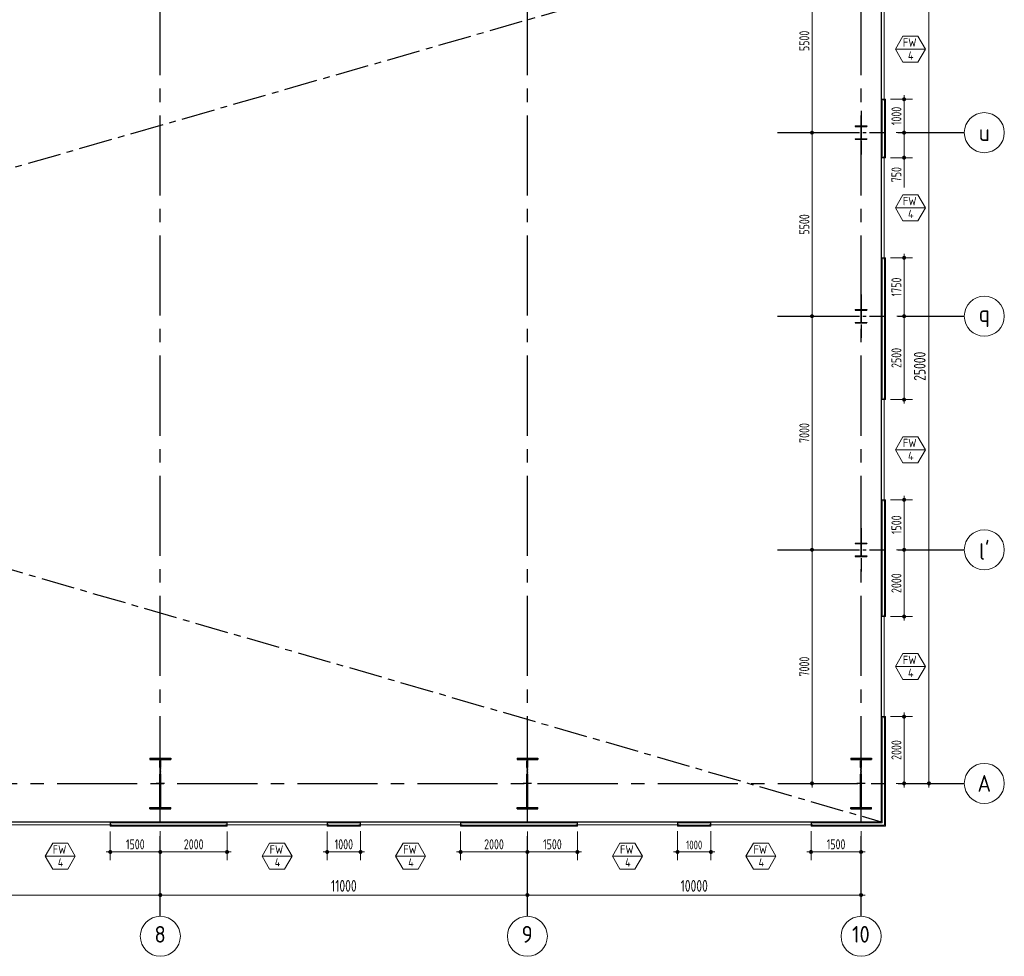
# Model space of a CAD drawing. Extents: x -11758 to 4934791, y -233543 to 1826789.
# Tile 91 of 107: x 530119 to 559626, y 43593 to 71659. Entities that reach past the tile are written whole.
import ezdxf
from ezdxf.enums import TextEntityAlignment as Align

# ---------------------------------------------------------------- set-up
doc = ezdxf.new("R2010")
doc.units = 0
doc.header["$LTSCALE"] = 800
doc.header["$MEASUREMENT"] = 0
doc.linetypes.add('CENTER', pattern=[2, 1.25, -0.25, 0.25, -0.25])
doc.linetypes.add('CENTER2', pattern=[1.125, 0.75, -0.125, 0.125, -0.125])
doc.layers.get('0').update_dxf_attribs({"linetype": 'CONTINUOUS'})
doc.layers.get('DEFPOINTS').update_dxf_attribs({"linetype": 'CONTINUOUS'})
for name, color, linetype, lineweight in [('2CON', 1, 'CONTINUOUS', 13), ('A-WIN TAG', 3, 'CONTINUOUS', 13), ('CLAD-1', 3, 'CONTINUOUS', 15), ('CLAD-2', 40, 'CONTINUOUS', 13), ('CONCRETE', 4, 'CONTINUOUS', 15), ('DIM', 4, 'CONTINUOUS', 15), ('dimension line', 4, 'CONTINUOUS', 18), ('STEEL', 6, 'CONTINUOUS', 15), ('TEXT', 3, 'CONTINUOUS', 15), ('WIN', 31, 'CONTINUOUS', 13)]:
    doc.layers.add(name, color=color, linetype=linetype, lineweight=lineweight)
for name, color, linetype in [('Aux Ped Stel', 7, 'CONTINUOUS'), ('CENTER', 2, 'CENTER'), ('CL', 2, 'CENTER2'), ('COL', 1, 'CENTER'), ('GRID', 8, 'CENTER')]:
    doc.layers.add(name, color=color, linetype=linetype)
doc.styles.add('ROMANS', font='ISO9.shx', dxfattribs={"width": 0.8})
doc.styles.get("Standard").update_dxf_attribs({"font": 'ISO9'})
doc.dimstyles.new('barka', dxfattribs={"dimscale": 100, "dimtxt": 3.5, "dimasz": 1.2, "dimexe": 2.5, "dimexo": 2.5, "dimgap": 1, "dimtad": 1, "dimdsep": 46, "dimtxsty": 'ROMANS', "dimblk": 'DDOT1', "dimcen": 0, "dimclrd": 256, "dimclre": 256, "dimclrt": 2, "dimadec": 0, "dimazin": 2, "dimtp": 0.1, "dimtm": 0.1, "dimtfac": 0.71, "dimtmove": 2, "dimatfit": 3, "dimlwd": -1, "dimlwe": -1, "dimarcsym": 0})
doc.dimstyles.new('barka INTERNAL DIM', dxfattribs={"dimscale": 100, "dimtxt": 3, "dimasz": 1.2, "dimexe": 2.5, "dimexo": 1.5, "dimgap": 0.8, "dimtad": 1, "dimdsep": 46, "dimtxsty": 'ROMANS', "dimblk": 'DDOT1', "dimcen": 0, "dimclrd": 256, "dimclre": 256, "dimclrt": 2, "dimadec": 0, "dimazin": 2, "dimtp": 0.1, "dimtm": 0.1, "dimtfac": 0.71, "dimtmove": 2, "dimatfit": 3, "dimlwd": -1, "dimlwe": -1, "dimarcsym": 0})

# ---------------------------------------------------------------- blocks, each defined once
blk = doc.blocks.new('DDOT1')
blk.add_line((-1, 0), (1, 0))
at = {"const_width": 0.5}
blk.add_lwpolyline([(-0.25, 0, 1), (0.25, 0, 1)], format="xyb", close=True, dxfattribs=at)
blk = doc.blocks.new('*D29')
at = {"layer": 'DEFPOINTS', "color": 0, "transparency": 16777216}
for p in [(524333, 45428), (534333, 45429), (534333, 45429)]:
    blk.add_point(p, dxfattribs=at)
at = {"layer": 'dimension line', "transparency": 16777216}
for p, q in [((524333, 45678), (524333, 45679)), ((534333, 45679), (534333, 45679)), ((524453, 45429), (534213, 45429))]:
    blk.add_line(p, q, dxfattribs=at)
at = {"layer": 'dimension line', "transparency": 16777216, "xscale": 119.9999999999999, "yscale": 119.9999999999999, "zscale": 119.9999999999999, "rotation": 180}
blk.add_blockref('DDOT1', (524333, 45429), dxfattribs=at)
at = {"layer": 'dimension line', "transparency": 16777216, "xscale": 119.9999999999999, "yscale": 119.9999999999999, "zscale": 119.9999999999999}
blk.add_blockref('DDOT1', (534333, 45429), dxfattribs=at)
at = {"layer": 'dimension line', "color": 2, "transparency": 16777216, "insert": (529333, 45704), "char_height": 350, "attachment_point": 5, "style": 'ROMANS'}
blk.add_mtext('10000', dxfattribs=at)
blk = doc.blocks.new('*D39')
at = {"layer": 'DEFPOINTS', "color": 0, "transparency": 16777216}
for p in [(545333, 45586), (545333, 45429), (555333, 45403)]:
    blk.add_point(p, dxfattribs=at)
at = {"layer": 'dimension line', "transparency": 16777216}
for p, q in [((555333, 45653), (555333, 45679)), ((545333, 45336), (545333, 45179)), ((555213, 45429), (545453, 45429))]:
    blk.add_line(p, q, dxfattribs=at)
at = {"layer": 'dimension line', "transparency": 16777216, "xscale": 119.9999999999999, "yscale": 119.9999999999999, "zscale": 119.9999999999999, "rotation": 180}
blk.add_blockref('DDOT1', (545333, 45429), dxfattribs=at)
at = {"layer": 'dimension line', "transparency": 16777216, "xscale": 119.9999999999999, "yscale": 119.9999999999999, "zscale": 119.9999999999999}
blk.add_blockref('DDOT1', (555333, 45429), dxfattribs=at)
at = {"layer": 'dimension line', "color": 2, "transparency": 16777216, "insert": (550333, 45704), "char_height": 350, "attachment_point": 5, "style": 'ROMANS'}
blk.add_mtext('10000', dxfattribs=at)
blk = doc.blocks.new('*D40')
at = {"layer": 'DEFPOINTS', "color": 0, "transparency": 16777216}
for p in [(534333, 45597), (534333, 45429), (545333, 45421)]:
    blk.add_point(p, dxfattribs=at)
at = {"layer": 'dimension line', "transparency": 16777216}
for p, q in [((545333, 45671), (545333, 45679)), ((534333, 45347), (534333, 45179)), ((545213, 45429), (534453, 45429))]:
    blk.add_line(p, q, dxfattribs=at)
at = {"layer": 'dimension line', "transparency": 16777216, "xscale": 119.9999999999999, "yscale": 119.9999999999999, "zscale": 119.9999999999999, "rotation": 180}
blk.add_blockref('DDOT1', (534333, 45429), dxfattribs=at)
at = {"layer": 'dimension line', "transparency": 16777216, "xscale": 119.9999999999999, "yscale": 119.9999999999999, "zscale": 119.9999999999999}
blk.add_blockref('DDOT1', (545333, 45429), dxfattribs=at)
at = {"layer": 'dimension line', "color": 2, "transparency": 16777216, "insert": (539833, 45704), "char_height": 350, "attachment_point": 5, "style": 'ROMANS'}
blk.add_mtext('11000', dxfattribs=at)
blk = doc.blocks.new('clad supp')
at = {"layer": 'STEEL'}
for p, q in [((50, 100), (0, 100)), ((0, 100), (0, 0)), ((0, 0), (50, 0))]:
    blk.add_line(p, q, dxfattribs=at)
blk.add_lwpolyline([(50, 0), (50, 9, 0.397434), (48, 11), (12, 15, -0.397434), (10, 17), (10, 83, -0.397434), (12, 85), (48, 89, 0.397434), (50, 91), (50, 100)], format="xyb", dxfattribs=at)
blk = doc.blocks.new('A$C41E52089')
at = {"layer": 'COL'}
h = blk.add_hatch(dxfattribs=at)
h.set_pattern_fill('ANSI31', color=256, scale=100, style=0)
h.paths.add_polyline_path([(310, -720), (0, -720), (0, -760), (310, -760)])
h.paths.add_polyline_path([(0, -720), (-310, -720), (-310, -760), (0, -760)])
h.paths.add_polyline_path([(0, 0), (-13, 0), (-13, -720), (0, -720)])
h.paths.add_polyline_path([(0, 720), (-13, 720), (-13, 0), (0, 0)])
h.paths.add_polyline_path([(12, 0), (0, 0), (0, -720), (12, -720)])
h.paths.add_polyline_path([(12, 720), (0, 720), (0, 0), (12, 0)])
h.paths.add_polyline_path([(310, 760), (0, 760), (0, 720), (12, 720), (310, 720)])
h.paths.add_polyline_path([(0, 760), (-310, 760), (-310, 720), (0, 720)])
for p, q in [((-310, 760), (310, 760)), ((-310, 760), (-310, 720)), ((-310, 720), (310, 720)), ((-13, -720), (-13, 720)), ((12, -720), (12, 720)), ((310, 760), (310, 720)), ((-310, -720), (310, -720)), ((-310, -760), (-310, -720)), ((-310, -760), (310, -760)), ((310, -760), (310, -720))]:
    blk.add_line(p, q, dxfattribs=at)
at = {"layer": 'COL', "color": 2}
for p, q in [((0, -800), (0, 800)), ((123, 0), (-123, 0))]:
    blk.add_line(p, q, dxfattribs=at)
blk = doc.blocks.new('*D161')
at = {"layer": 'DEFPOINTS', "color": 0, "transparency": 16777216}
for p in [(532833, 47480), (534333, 47496), (534333, 46719)]:
    blk.add_point(p, dxfattribs=at)
at = {"layer": 'DIM', "transparency": 16777216}
for p, q in [((532833, 47330), (532833, 46469)), ((534333, 47346), (534333, 46469)), ((532953, 46719), (534213, 46719))]:
    blk.add_line(p, q, dxfattribs=at)
at = {"layer": 'DIM', "transparency": 16777216, "xscale": 119.9999999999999, "yscale": 119.9999999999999, "zscale": 119.9999999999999, "rotation": 180}
blk.add_blockref('DDOT1', (532833, 46719), dxfattribs=at)
at = {"layer": 'DIM', "transparency": 16777216, "xscale": 119.9999999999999, "yscale": 119.9999999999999, "zscale": 119.9999999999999}
blk.add_blockref('DDOT1', (534333, 46719), dxfattribs=at)
at = {"layer": 'DIM', "color": 2, "transparency": 16777216, "insert": (533583, 46949), "char_height": 300, "attachment_point": 5, "style": 'ROMANS'}
blk.add_mtext('1500', dxfattribs=at)
blk = doc.blocks.new('*D162')
at = {"layer": 'DEFPOINTS', "color": 0, "transparency": 16777216}
for p in [(534333, 47480), (536333, 47480), (536333, 46719)]:
    blk.add_point(p, dxfattribs=at)
at = {"layer": 'DIM', "transparency": 16777216}
for p, q in [((534333, 47330), (534333, 46469)), ((536333, 47330), (536333, 46469)), ((534453, 46719), (536213, 46719))]:
    blk.add_line(p, q, dxfattribs=at)
at = {"layer": 'DIM', "transparency": 16777216, "xscale": 119.9999999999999, "yscale": 119.9999999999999, "zscale": 119.9999999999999, "rotation": 180}
blk.add_blockref('DDOT1', (534333, 46719), dxfattribs=at)
at = {"layer": 'DIM', "transparency": 16777216, "xscale": 119.9999999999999, "yscale": 119.9999999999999, "zscale": 119.9999999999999}
blk.add_blockref('DDOT1', (536333, 46719), dxfattribs=at)
at = {"layer": 'DIM', "color": 2, "transparency": 16777216, "insert": (535333, 46949), "char_height": 300, "attachment_point": 5, "style": 'ROMANS'}
blk.add_mtext('2000', dxfattribs=at)
blk = doc.blocks.new('*D163')
at = {"layer": 'DEFPOINTS', "color": 0, "transparency": 16777216}
for p in [(543333, 47480), (545333, 47480), (545333, 46719)]:
    blk.add_point(p, dxfattribs=at)
at = {"layer": 'DIM', "transparency": 16777216}
for p, q in [((543333, 47330), (543333, 46469)), ((545333, 47330), (545333, 46469)), ((543453, 46719), (545213, 46719))]:
    blk.add_line(p, q, dxfattribs=at)
at = {"layer": 'DIM', "transparency": 16777216, "xscale": 119.9999999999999, "yscale": 119.9999999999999, "zscale": 119.9999999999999, "rotation": 180}
blk.add_blockref('DDOT1', (543333, 46719), dxfattribs=at)
at = {"layer": 'DIM', "transparency": 16777216, "xscale": 119.9999999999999, "yscale": 119.9999999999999, "zscale": 119.9999999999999}
blk.add_blockref('DDOT1', (545333, 46719), dxfattribs=at)
at = {"layer": 'DIM', "color": 2, "transparency": 16777216, "insert": (544333, 46949), "char_height": 300, "attachment_point": 5, "style": 'ROMANS'}
blk.add_mtext('2000', dxfattribs=at)
blk = doc.blocks.new('*D164')
at = {"layer": 'DEFPOINTS', "color": 0, "transparency": 16777216}
for p in [(545333, 47480), (546833, 47480), (546833, 46719)]:
    blk.add_point(p, dxfattribs=at)
at = {"layer": 'DIM', "transparency": 16777216}
for p, q in [((545333, 47330), (545333, 46469)), ((546833, 47330), (546833, 46469)), ((545453, 46719), (546713, 46719))]:
    blk.add_line(p, q, dxfattribs=at)
at = {"layer": 'DIM', "transparency": 16777216, "xscale": 119.9999999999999, "yscale": 119.9999999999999, "zscale": 119.9999999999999, "rotation": 180}
blk.add_blockref('DDOT1', (545333, 46719), dxfattribs=at)
at = {"layer": 'DIM', "transparency": 16777216, "xscale": 119.9999999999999, "yscale": 119.9999999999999, "zscale": 119.9999999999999}
blk.add_blockref('DDOT1', (546833, 46719), dxfattribs=at)
at = {"layer": 'DIM', "color": 2, "transparency": 16777216, "insert": (546083, 46949), "char_height": 300, "attachment_point": 5, "style": 'ROMANS'}
blk.add_mtext('1500', dxfattribs=at)
blk = doc.blocks.new('*D165')
at = {"layer": 'DEFPOINTS', "color": 0, "transparency": 16777216}
for p in [(549833, 47496), (550833, 47496), (550833, 46719)]:
    blk.add_point(p, dxfattribs=at)
at = {"layer": 'DIM', "transparency": 16777216}
for p, q in [((549833, 47346), (549833, 46469)), ((550833, 47346), (550833, 46469)), ((549953, 46719), (550713, 46719))]:
    blk.add_line(p, q, dxfattribs=at)
at = {"layer": 'DIM', "transparency": 16777216, "xscale": 119.9999999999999, "yscale": 119.9999999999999, "zscale": 119.9999999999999, "rotation": 180}
blk.add_blockref('DDOT1', (549833, 46719), dxfattribs=at)
at = {"layer": 'DIM', "transparency": 16777216, "xscale": 119.9999999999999, "yscale": 119.9999999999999, "zscale": 119.9999999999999}
blk.add_blockref('DDOT1', (550833, 46719), dxfattribs=at)
at = {"layer": 'DIM', "color": 2, "transparency": 16777216, "insert": (550333, 46930), "char_height": 300, "attachment_point": 5, "style": 'ROMANS'}
blk.add_mtext('{\\H0.875x;1000}', dxfattribs=at)
blk = doc.blocks.new('*D166')
at = {"layer": 'DEFPOINTS', "color": 0, "transparency": 16777216}
for p in [(553833, 47496), (555333, 47496), (555333, 46719)]:
    blk.add_point(p, dxfattribs=at)
at = {"layer": 'DIM', "transparency": 16777216}
for p, q in [((553833, 47346), (553833, 46469)), ((555333, 47346), (555333, 46469)), ((553953, 46719), (555213, 46719))]:
    blk.add_line(p, q, dxfattribs=at)
at = {"layer": 'DIM', "transparency": 16777216, "xscale": 119.9999999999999, "yscale": 119.9999999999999, "zscale": 119.9999999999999, "rotation": 180}
blk.add_blockref('DDOT1', (553833, 46719), dxfattribs=at)
at = {"layer": 'DIM', "transparency": 16777216, "xscale": 119.9999999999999, "yscale": 119.9999999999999, "zscale": 119.9999999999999}
blk.add_blockref('DDOT1', (555333, 46719), dxfattribs=at)
at = {"layer": 'DIM', "color": 2, "transparency": 16777216, "insert": (554583, 46949), "char_height": 300, "attachment_point": 5, "style": 'ROMANS'}
blk.add_mtext('1500', dxfattribs=at)
blk = doc.blocks.new('*D142')
at = {"layer": 'DEFPOINTS', "color": 0, "transparency": 16777216}
for p in [(539333, 47480), (540333, 47496), (540333, 46719)]:
    blk.add_point(p, dxfattribs=at)
at = {"layer": 'DIM', "transparency": 16777216}
for p, q in [((539333, 47330), (539333, 46469)), ((540333, 47346), (540333, 46469)), ((539453, 46719), (540213, 46719))]:
    blk.add_line(p, q, dxfattribs=at)
at = {"layer": 'DIM', "transparency": 16777216, "xscale": 119.9999999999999, "yscale": 119.9999999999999, "zscale": 119.9999999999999, "rotation": 180}
blk.add_blockref('DDOT1', (539333, 46719), dxfattribs=at)
at = {"layer": 'DIM', "transparency": 16777216, "xscale": 119.9999999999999, "yscale": 119.9999999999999, "zscale": 119.9999999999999}
blk.add_blockref('DDOT1', (540333, 46719), dxfattribs=at)
at = {"layer": 'DIM', "color": 2, "transparency": 16777216, "insert": (539833, 46949), "char_height": 300, "attachment_point": 5, "style": 'ROMANS'}
blk.add_mtext('1000', dxfattribs=at)
blk = doc.blocks.new('*D170')
at = {"layer": 'DEFPOINTS', "color": 0, "transparency": 16777216}
for p in [(556061, 69274), (556231, 68274), (556623, 68274)]:
    blk.add_point(p, dxfattribs=at)
at = {"layer": 'DIM', "transparency": 16777216}
for p, q in [((556211, 69274), (556873, 69274)), ((556623, 69154), (556623, 68394)), ((556381, 68274), (556873, 68274))]:
    blk.add_line(p, q, dxfattribs=at)
at = {"layer": 'DIM', "transparency": 16777216, "xscale": 119.9999999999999, "yscale": 119.9999999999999, "zscale": 119.9999999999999}
for p, rotation in [((556623, 69274), 90), ((556623, 68274), 270)]:
    blk.add_blockref('DDOT1', p, dxfattribs=dict(at, rotation=rotation))
at = {"layer": 'DIM', "color": 2, "transparency": 16777216, "insert": (556393, 68774), "char_height": 300, "attachment_point": 5, "rotation": 90, "style": 'ROMANS'}
blk.add_mtext('1000', dxfattribs=at)
blk = doc.blocks.new('*D171')
at = {"layer": 'DEFPOINTS', "color": 0, "transparency": 16777216}
for p in [(556231, 68274), (556061, 67524), (556623, 67524)]:
    blk.add_point(p, dxfattribs=at)
at = {"layer": 'DIM', "transparency": 16777216}
for p, q in [((556381, 68274), (556873, 68274)), ((556623, 68154), (556623, 67644)), ((556211, 67524), (556873, 67524)), ((556623, 67524), (556623, 66627))]:
    blk.add_line(p, q, dxfattribs=at)
at = {"layer": 'DIM', "transparency": 16777216, "xscale": 119.9999999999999, "yscale": 119.9999999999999, "zscale": 119.9999999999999}
for p, rotation in [((556623, 68274), 90), ((556623, 67524), 270)]:
    blk.add_blockref('DDOT1', p, dxfattribs=dict(at, rotation=rotation))
at = {"layer": 'DIM', "color": 2, "transparency": 16777216, "insert": (556393, 67016), "char_height": 300, "attachment_point": 5, "rotation": 90, "style": 'ROMANS'}
blk.add_mtext('750', dxfattribs=at)
blk = doc.blocks.new('*D172')
at = {"layer": 'DEFPOINTS', "color": 0, "transparency": 16777216}
for p in [(556061, 64524), (556252, 62774), (556623, 62774)]:
    blk.add_point(p, dxfattribs=at)
at = {"layer": 'DIM', "transparency": 16777216}
for p, q in [((556211, 64524), (556873, 64524)), ((556623, 64404), (556623, 62894)), ((556402, 62774), (556873, 62774))]:
    blk.add_line(p, q, dxfattribs=at)
at = {"layer": 'DIM', "transparency": 16777216, "xscale": 119.9999999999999, "yscale": 119.9999999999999, "zscale": 119.9999999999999}
for p, rotation in [((556623, 64524), 90), ((556623, 62774), 270)]:
    blk.add_blockref('DDOT1', p, dxfattribs=dict(at, rotation=rotation))
at = {"layer": 'DIM', "color": 2, "transparency": 16777216, "insert": (556393, 63649), "char_height": 300, "attachment_point": 5, "rotation": 90, "style": 'ROMANS'}
blk.add_mtext('1750', dxfattribs=at)
blk = doc.blocks.new('*D173')
at = {"layer": 'DEFPOINTS', "color": 0, "transparency": 16777216}
for p in [(556252, 62774), (556061, 60274), (556623, 60274)]:
    blk.add_point(p, dxfattribs=at)
at = {"layer": 'DIM', "transparency": 16777216}
for p, q in [((556402, 62774), (556873, 62774)), ((556623, 62654), (556623, 60394)), ((556211, 60274), (556873, 60274))]:
    blk.add_line(p, q, dxfattribs=at)
at = {"layer": 'DIM', "transparency": 16777216, "xscale": 119.9999999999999, "yscale": 119.9999999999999, "zscale": 119.9999999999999}
for p, rotation in [((556623, 62774), 90), ((556623, 60274), 270)]:
    blk.add_blockref('DDOT1', p, dxfattribs=dict(at, rotation=rotation))
at = {"layer": 'DIM', "color": 2, "transparency": 16777216, "insert": (556393, 61524), "char_height": 300, "attachment_point": 5, "rotation": 90, "style": 'ROMANS'}
blk.add_mtext('2500', dxfattribs=at)
blk = doc.blocks.new('*D174')
at = {"layer": 'DEFPOINTS', "color": 0, "transparency": 16777216}
for p in [(556061, 57274), (556249, 55774), (556623, 55774)]:
    blk.add_point(p, dxfattribs=at)
at = {"layer": 'DIM', "transparency": 16777216}
for p, q in [((556211, 57274), (556873, 57274)), ((556623, 57154), (556623, 55894)), ((556399, 55774), (556873, 55774))]:
    blk.add_line(p, q, dxfattribs=at)
at = {"layer": 'DIM', "transparency": 16777216, "xscale": 119.9999999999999, "yscale": 119.9999999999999, "zscale": 119.9999999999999}
for p, rotation in [((556623, 57274), 90), ((556623, 55774), 270)]:
    blk.add_blockref('DDOT1', p, dxfattribs=dict(at, rotation=rotation))
at = {"layer": 'DIM', "color": 2, "transparency": 16777216, "insert": (556393, 56524), "char_height": 300, "attachment_point": 5, "rotation": 90, "style": 'ROMANS'}
blk.add_mtext('1500', dxfattribs=at)
blk = doc.blocks.new('*D175')
at = {"layer": 'DEFPOINTS', "color": 0, "transparency": 16777216}
for p in [(556249, 55774), (556061, 53774), (556623, 53774)]:
    blk.add_point(p, dxfattribs=at)
at = {"layer": 'DIM', "transparency": 16777216}
for p, q in [((556399, 55774), (556873, 55774)), ((556623, 55654), (556623, 53894)), ((556211, 53774), (556873, 53774))]:
    blk.add_line(p, q, dxfattribs=at)
at = {"layer": 'DIM', "transparency": 16777216, "xscale": 119.9999999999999, "yscale": 119.9999999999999, "zscale": 119.9999999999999}
for p, rotation in [((556623, 55774), 90), ((556623, 53774), 270)]:
    blk.add_blockref('DDOT1', p, dxfattribs=dict(at, rotation=rotation))
at = {"layer": 'DIM', "color": 2, "transparency": 16777216, "insert": (556393, 54774), "char_height": 300, "attachment_point": 5, "rotation": 90, "style": 'ROMANS'}
blk.add_mtext('2000', dxfattribs=at)
blk = doc.blocks.new('*D176')
at = {"layer": 'DEFPOINTS', "color": 0, "transparency": 16777216}
for p in [(556061, 50774), (556236, 48774), (556623, 48774)]:
    blk.add_point(p, dxfattribs=at)
at = {"layer": 'DIM', "transparency": 16777216}
for p, q in [((556211, 50774), (556873, 50774)), ((556623, 50654), (556623, 48894)), ((556386, 48774), (556873, 48774))]:
    blk.add_line(p, q, dxfattribs=at)
at = {"layer": 'DIM', "transparency": 16777216, "xscale": 119.9999999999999, "yscale": 119.9999999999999, "zscale": 119.9999999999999}
for p, rotation in [((556623, 50774), 90), ((556623, 48774), 270)]:
    blk.add_blockref('DDOT1', p, dxfattribs=dict(at, rotation=rotation))
at = {"layer": 'DIM', "color": 2, "transparency": 16777216, "insert": (556393, 49774), "char_height": 300, "attachment_point": 5, "rotation": 90, "style": 'ROMANS'}
blk.add_mtext('2000', dxfattribs=at)
blk = doc.blocks.new('*D177')
at = {"layer": 'DEFPOINTS', "color": 0, "transparency": 16777216}
for p in [(557257, 73774), (557257, 48774), (557367, 48774)]:
    blk.add_point(p, dxfattribs=at)
at = {"layer": 'dimension line', "transparency": 16777216}
for p, q in [((557507, 73774), (557617, 73774)), ((557367, 73654), (557367, 48894)), ((557507, 48774), (557617, 48774))]:
    blk.add_line(p, q, dxfattribs=at)
at = {"layer": 'dimension line', "transparency": 16777216, "xscale": 119.9999999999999, "yscale": 119.9999999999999, "zscale": 119.9999999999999}
for p, rotation in [((557367, 73774), 90), ((557367, 48774), 270)]:
    blk.add_blockref('DDOT1', p, dxfattribs=dict(at, rotation=rotation))
at = {"layer": 'dimension line', "color": 2, "transparency": 16777216, "insert": (557092, 61274), "char_height": 350, "attachment_point": 5, "rotation": 90, "style": 'ROMANS'}
blk.add_mtext('25000', dxfattribs=at)
blk = doc.blocks.new('*D190')
at = {"layer": 'DEFPOINTS', "color": 0, "transparency": 16777216}
for p in [(554434, 73774), (553863, 68274), (554434, 68274)]:
    blk.add_point(p, dxfattribs=at)
at = {"layer": 'DIM', "transparency": 16777216}
for p, q in [((554284, 73774), (553613, 73774)), ((553863, 73654), (553863, 68394)), ((554284, 68274), (553613, 68274))]:
    blk.add_line(p, q, dxfattribs=at)
at = {"layer": 'DIM', "transparency": 16777216, "xscale": 119.9999999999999, "yscale": 119.9999999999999, "zscale": 119.9999999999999}
for p, rotation in [((553863, 73774), 90), ((553863, 68274), 270)]:
    blk.add_blockref('DDOT1', p, dxfattribs=dict(at, rotation=rotation))
at = {"layer": 'DIM', "color": 2, "transparency": 16777216, "insert": (553633, 71024), "char_height": 300, "attachment_point": 5, "rotation": 90, "style": 'ROMANS'}
blk.add_mtext('5500', dxfattribs=at)
blk = doc.blocks.new('*D191')
at = {"layer": 'DEFPOINTS', "color": 0, "transparency": 16777216}
for p in [(554434, 68274), (553863, 62774), (554554, 62774)]:
    blk.add_point(p, dxfattribs=at)
at = {"layer": 'DIM', "transparency": 16777216}
for p, q in [((554284, 68274), (553613, 68274)), ((553863, 68154), (553863, 62894)), ((554404, 62774), (553613, 62774))]:
    blk.add_line(p, q, dxfattribs=at)
at = {"layer": 'DIM', "transparency": 16777216, "xscale": 119.9999999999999, "yscale": 119.9999999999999, "zscale": 119.9999999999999}
for p, rotation in [((553863, 68274), 90), ((553863, 62774), 270)]:
    blk.add_blockref('DDOT1', p, dxfattribs=dict(at, rotation=rotation))
at = {"layer": 'DIM', "color": 2, "transparency": 16777216, "insert": (553633, 65524), "char_height": 300, "attachment_point": 5, "rotation": 90, "style": 'ROMANS'}
blk.add_mtext('5500', dxfattribs=at)
blk = doc.blocks.new('*D192')
at = {"layer": 'DEFPOINTS', "color": 0, "transparency": 16777216}
for p in [(554554, 62774), (553863, 55774), (554554, 55774)]:
    blk.add_point(p, dxfattribs=at)
at = {"layer": 'DIM', "transparency": 16777216}
for p, q in [((554404, 62774), (553613, 62774)), ((553863, 62654), (553863, 55894)), ((554404, 55774), (553613, 55774))]:
    blk.add_line(p, q, dxfattribs=at)
at = {"layer": 'DIM', "transparency": 16777216, "xscale": 119.9999999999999, "yscale": 119.9999999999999, "zscale": 119.9999999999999}
for p, rotation in [((553863, 62774), 90), ((553863, 55774), 270)]:
    blk.add_blockref('DDOT1', p, dxfattribs=dict(at, rotation=rotation))
at = {"layer": 'DIM', "color": 2, "transparency": 16777216, "insert": (553633, 59274), "char_height": 300, "attachment_point": 5, "rotation": 90, "style": 'ROMANS'}
blk.add_mtext('7000', dxfattribs=at)
blk = doc.blocks.new('*D193')
at = {"layer": 'DEFPOINTS', "color": 0, "transparency": 16777216}
for p in [(554554, 55774), (553863, 48774), (554554, 48774)]:
    blk.add_point(p, dxfattribs=at)
at = {"layer": 'DIM', "transparency": 16777216}
for p, q in [((554404, 55774), (553613, 55774)), ((553863, 55654), (553863, 48894)), ((554404, 48774), (553613, 48774))]:
    blk.add_line(p, q, dxfattribs=at)
at = {"layer": 'DIM', "transparency": 16777216, "xscale": 119.9999999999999, "yscale": 119.9999999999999, "zscale": 119.9999999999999}
for p, rotation in [((553863, 55774), 90), ((553863, 48774), 270)]:
    blk.add_blockref('DDOT1', p, dxfattribs=dict(at, rotation=rotation))
at = {"layer": 'DIM', "color": 2, "transparency": 16777216, "insert": (553633, 52274), "char_height": 300, "attachment_point": 5, "rotation": 90, "style": 'ROMANS'}
blk.add_mtext('7000', dxfattribs=at)
blk = doc.blocks.new("AUX COL'")
at = {"layer": 'Aux Ped Stel'}
for p, q in [((-175, 200), (-175, 184)), ((-175, 200), (175, 200)), ((-175, 184), (175, 184)), ((-8, 184), (-8, -184)), ((8, 184), (8, -184)), ((175, 200), (175, 184)), ((-175, -184), (-175, -200)), ((-175, -184), (175, -184)), ((-175, -200), (175, -200)), ((175, -184), (175, -200))]:
    blk.add_line(p, q, dxfattribs=at)
at = {"layer": 'CL'}
for p, q in [((0, 650), (0, -650)), ((-650, 0), (650, 0))]:
    blk.add_line(p, q, dxfattribs=at)

msp = doc.modelspace()

# ---------------------------------------------------------------- linework, layer by layer
at = {"layer": '2CON'}
for p, q in [((557261.1, 70774.4), (556361.1, 70774.4)), ((557261.1, 66024.4), (556361.1, 66024.4)), ((557261.1, 58774.4), (556361.1, 58774.4)), ((557261.1, 52274.4), (556361.1, 52274.4)), ((531783.4, 46594.2), (530883.4, 46594.2)), ((538283.4, 46594.2), (537383.4, 46594.2)), ((542283.4, 46594.2), (541383.4, 46594.2)), ((548783.4, 46594.2), (547883.4, 46594.2)), ((552783.4, 46594.2), (551883.4, 46594.2))]:
    msp.add_line(p, q, dxfattribs=at)
at = {"layer": 'A-WIN TAG'}
for points in [[(556586.1, 71164.1), (556361.1, 70774.4), (556586.1, 70384.6), (557036.1, 70384.6), (557261.1, 70774.4), (557036.1, 71164.1)], [(556586.1, 66414.1), (556361.1, 66024.4), (556586.1, 65634.6), (557036.1, 65634.6), (557261.1, 66024.4), (557036.1, 66414.1)], [(556586.1, 59164.1), (556361.1, 58774.4), (556586.1, 58384.6), (557036.1, 58384.6), (557261.1, 58774.4), (557036.1, 59164.1)], [(556586.1, 52664.1), (556361.1, 52274.4), (556586.1, 51884.6), (557036.1, 51884.6), (557261.1, 52274.4), (557036.1, 52664.1)], [(531108.4, 46983.9), (530883.4, 46594.2), (531108.4, 46204.5), (531558.4, 46204.5), (531783.4, 46594.2), (531558.4, 46983.9)], [(537608.4, 46983.9), (537383.4, 46594.2), (537608.4, 46204.5), (538058.4, 46204.5), (538283.4, 46594.2), (538058.4, 46983.9)], [(541608.4, 46983.9), (541383.4, 46594.2), (541608.4, 46204.5), (542058.4, 46204.5), (542283.4, 46594.2), (542058.4, 46983.9)], [(548108.4, 46983.9), (547883.4, 46594.2), (548108.4, 46204.5), (548558.4, 46204.5), (548783.4, 46594.2), (548558.4, 46983.9)], [(552108.4, 46983.9), (551883.4, 46594.2), (552108.4, 46204.5), (552558.4, 46204.5), (552783.4, 46594.2), (552558.4, 46983.9)]]:
    msp.add_lwpolyline(points, close=True, dxfattribs=at)
at = {"layer": 'CENTER'}
for p, q in [((555933.3, 74694), (510772.3, 61716.3)), ((510799.8, 60704.4), (555933.2, 47624.3))]:
    msp.add_line(p, q, dxfattribs=at)
at = {"layer": 'CLAD-1'}
for p, q in [((556033.2, 69274.4), (556061.2, 69274.4)), ((556033.2, 69274.4), (556033.2, 67524.4)), ((556061.2, 69274.4), (556061.2, 67524.4)), ((556061.2, 67524.4), (556033.2, 67524.4)), ((556033.2, 64524.4), (556061.2, 64524.4)), ((556033.2, 64524.4), (556033.2, 60274.4)), ((556061.2, 64524.4), (556061.2, 60274.4)), ((556033.2, 60274.4), (556061.2, 60274.4)), ((556033.2, 57274.4), (556061.2, 57274.4)), ((556033.2, 57274.4), (556033.2, 53774.4)), ((556061.2, 57274.4), (556061.2, 53774.4)), ((556033.2, 53774.4), (556061.2, 53774.4)), ((556033.2, 50774.4), (556061.2, 50774.4)), ((532833.3, 47524.3), (532833.3, 47496.3)), ((536333.3, 47524.3), (536333.3, 47496.3)), ((539333.3, 47524.3), (539333.3, 47496.3)), ((540333.3, 47524.3), (540333.3, 47496.3)), ((543333.3, 47524.3), (543333.3, 47496.3)), ((546833.3, 47524.3), (546833.3, 47496.3)), ((549833.3, 47524.3), (549833.3, 47496.3)), ((550833.3, 47524.3), (550833.3, 47496.3)), ((553833.3, 47524.3), (553833.3, 47496.3))]:
    msp.add_line(p, q, dxfattribs=at)
at = {"layer": 'CLAD-1', "flags": 128}
for points in [[(556061.2, 50774.4), (556061.2, 47496.3), (553833.3, 47496.3)], [(556033.2, 50774.4), (556033.2, 47524.3), (553833.3, 47524.3)], [(536333.3, 47524.3), (532833.3, 47524.3)], [(540333.3, 47524.3), (539333.3, 47524.3)], [(546833.3, 47524.3), (543333.3, 47524.3)], [(550833.3, 47524.3), (549833.3, 47524.3)], [(536333.3, 47496.3), (532833.3, 47496.3)], [(540333.3, 47496.3), (539333.3, 47496.3)], [(546833.3, 47496.3), (543333.3, 47496.3)], [(550833.3, 47496.3), (549833.3, 47496.3)]]:
    msp.add_lwpolyline(points, dxfattribs=at)
at = {"layer": 'CLAD-2'}
for p, q in [((555961.2, 69274.4), (555961.2, 67524.4)), ((555961.2, 64524.4), (555961.2, 60274.4)), ((555961.2, 57274.4), (555961.2, 53774.4))]:
    msp.add_line(p, q, dxfattribs=at)
at = {"layer": 'CLAD-2', "flags": 128}
for points in [[(555961.2, 50774.4), (555961.2, 47596.3), (553833.3, 47596.3)], [(536333.3, 47596.3), (532833.3, 47596.3)], [(540333.3, 47624.3), (539333.3, 47624.3)], [(540333.3, 47596.3), (539333.3, 47596.3)], [(540333.3, 47596.3), (539333.3, 47596.3)], [(546833.3, 47596.3), (543333.3, 47596.3)], [(550833.3, 47624.3), (549833.3, 47624.3)], [(550833.3, 47596.3), (549833.3, 47596.3)], [(550833.3, 47596.3), (549833.3, 47596.3)]]:
    msp.add_lwpolyline(points, dxfattribs=at)
at = {"layer": 'CONCRETE', "flags": 128}
msp.add_lwpolyline([(555933.2, 74694), (555933.2, 47624.3), (461733.2, 47624.3), (461733.2, 74924.3), (462218.2, 74924.3)], dxfattribs=at)
at = {"layer": 'GRID', "linetype": 'CENTER2', "ltscale": 4}
for p, q in [((534333.3, 44792.7), (534333.3, 109520.4)), ((555333.3, 44792.6), (555333.3, 109520.4)), ((545333.3, 44792.6), (545333.3, 108874.4)), ((552833.3, 68274.3), (558426.1, 68274.3)), ((552833.3, 62774.3), (558426.1, 62774.3)), ((552833.3, 55774.3), (558426.1, 55774.3)), ((459240.6, 48774.3), (558426.1, 48774.4))]:
    msp.add_line(p, q, dxfattribs=at)
at = {"layer": 'STEEL'}
for p, q in [((555933.2, 69274.4), (555933.2, 69224.4)), ((556033.2, 69274.4), (555933.2, 69274.4)), ((556033.2, 69224.4), (556033.2, 69274.4)), ((555933.2, 67524.4), (555933.2, 67574.3)), ((556033.2, 67574.3), (556033.2, 67524.4)), ((556033.2, 67524.4), (555933.2, 67524.4)), ((555933.2, 64524.4), (555933.2, 64474.4)), ((556033.2, 64524.4), (555933.2, 64524.4)), ((556033.2, 64474.4), (556033.2, 64524.4)), ((555933.2, 60274.4), (555933.2, 60324.3)), ((556033.2, 60274.4), (555933.2, 60274.4)), ((556033.2, 60324.3), (556033.2, 60274.4)), ((555933.2, 57274.4), (555933.2, 57224.4)), ((556033.2, 57274.4), (555933.2, 57274.4)), ((556033.2, 57224.4), (556033.2, 57274.4)), ((555933.2, 53774.4), (555933.2, 53824.3)), ((556033.2, 53774.4), (555933.2, 53774.4)), ((556033.2, 53824.3), (556033.2, 53774.4)), ((555933.2, 50774.4), (555933.2, 50724.4)), ((556033.2, 50774.4), (555933.2, 50774.4)), ((556033.2, 50724.4), (556033.2, 50774.4))]:
    msp.add_line(p, q, dxfattribs=at)
for points in [[(555933.2, 69224.4), (555942.1, 69224.4, 0.3974336), (555944.6, 69226.8), (555948.1, 69262, -0.3974336), (555950.6, 69264.4), (556015.8, 69264.4, -0.3974336), (556018.3, 69262), (556021.8, 69226.8, 0.3974336), (556024.3, 69224.4), (556033.2, 69224.4)], [(555933.2, 67574.3), (555942.1, 67574.3, -0.3974336), (555944.6, 67571.9), (555948.1, 67536.7, 0.3974336), (555950.6, 67534.4), (556015.8, 67534.4, 0.3974336), (556018.3, 67536.7), (556021.8, 67571.9, -0.3974336), (556024.3, 67574.3), (556033.2, 67574.3)], [(555933.2, 64474.4), (555942.1, 64474.4, 0.3974336), (555944.6, 64476.8), (555948.1, 64512, -0.3974336), (555950.6, 64514.4), (556015.8, 64514.4, -0.3974336), (556018.3, 64512), (556021.8, 64476.8, 0.3974336), (556024.3, 64474.4), (556033.2, 64474.4)], [(555933.2, 60324.3), (555942.1, 60324.3, -0.3974336), (555944.6, 60321.9), (555948.1, 60286.7, 0.3974336), (555950.6, 60284.4), (556015.8, 60284.4, 0.3974336), (556018.3, 60286.7), (556021.8, 60321.9, -0.3974336), (556024.3, 60324.3), (556033.2, 60324.3)], [(555933.2, 57224.4), (555942.1, 57224.4, 0.3974336), (555944.6, 57226.8), (555948.1, 57262, -0.3974336), (555950.6, 57264.4), (556015.8, 57264.4, -0.3974336), (556018.3, 57262), (556021.8, 57226.8, 0.3974336), (556024.3, 57224.4), (556033.2, 57224.4)], [(555933.2, 53824.3), (555942.1, 53824.3, -0.3974336), (555944.6, 53821.9), (555948.1, 53786.7, 0.3974336), (555950.6, 53784.4), (556015.8, 53784.4, 0.3974336), (556018.3, 53786.7), (556021.8, 53821.9, -0.3974336), (556024.3, 53824.3), (556033.2, 53824.3)], [(555933.2, 50724.4), (555942.1, 50724.4, 0.3974336), (555944.6, 50726.8), (555948.1, 50762, -0.3974336), (555950.6, 50764.4), (556015.8, 50764.4, -0.3974336), (556018.3, 50762), (556021.8, 50726.8, 0.3974336), (556024.3, 50724.4), (556033.2, 50724.4)]]:
    msp.add_lwpolyline(points, format="xyb", dxfattribs=at)
at = {"layer": 'TEXT'}
for centre in [(559026.1, 68274.3), (559026.1, 62774.3), (559026.1, 55774.3), (559026.1, 48774.4), (534333.3, 44192.7), (545333.3, 44192.7), (555333.3, 44192.7)]:
    msp.add_circle(centre, 600, dxfattribs=at)
at = {"layer": 'WIN'}
for p, q in [((555945.7, 72274.4), (555945.7, 69274.4)), ((556020.7, 72274.4), (556020.7, 69274.4)), ((555945.7, 67524.4), (555945.7, 64524.4)), ((556020.7, 67524.4), (556020.7, 64524.4)), ((555945.7, 60274.4), (555945.7, 57274.4)), ((556020.7, 60274.4), (556020.7, 57274.4)), ((555945.7, 53774.4), (555945.7, 50774.4)), ((556020.7, 53774.4), (556020.7, 50774.4)), ((529833.3, 47611.8), (532833.3, 47611.8)), ((529833.3, 47536.8), (532833.3, 47536.8)), ((536333.3, 47611.8), (539333.3, 47611.8)), ((536333.3, 47536.8), (539333.3, 47536.8)), ((540333.3, 47611.8), (543333.3, 47611.8)), ((540333.3, 47536.8), (543333.3, 47536.8)), ((546833.3, 47611.8), (549833.3, 47611.8)), ((546833.3, 47536.8), (549833.3, 47536.8)), ((550833.3, 47611.8), (553833.3, 47611.8)), ((550833.3, 47536.8), (553833.3, 47536.8))]:
    msp.add_line(p, q, dxfattribs=at)

# ---------------------------------------------------------------- block references
at = {"layer": 'COL'}
for p in [(534333.3, 48774.4), (545333.3, 48774.4), (555333.3, 48774.4)]:
    msp.add_blockref('A$C41E52089', p, dxfattribs=at)
at = {"layer": 'DIM'}
for p in [(555333.3, 68274.3), (555333.3, 62774.3), (555333.3, 55774.3)]:
    msp.add_blockref("AUX COL'", p, dxfattribs=at)
at = {"layer": 'STEEL', "xscale": -1, "rotation": 180}
for p in [(532833.3, 47624.3), (539333.3, 47624.3), (543333.3, 47624.3), (549833.3, 47624.3), (553833.3, 47624.3)]:
    msp.add_blockref('clad supp', p, dxfattribs=at)
at = {"layer": 'STEEL', "rotation": 180}
for p in [(536333.3, 47624.3), (540333.3, 47624.3), (546833.3, 47624.3), (550833.3, 47624.3)]:
    msp.add_blockref('clad supp', p, dxfattribs=at)

# ---------------------------------------------------------------- texts
at = {"layer": 'A-WIN TAG'}
for s, p in [('FW', (556791.4, 70974.3)), ('4', (556822.6, 70588.5)), ('FW', (556791.4, 66224.3)), ('4', (556822.7, 65838.5)), ('FW', (556791.4, 58974.3)), ('4', (556822.7, 58588.5)), ('FW', (556791.4, 52474.3)), ('4', (556822.7, 52088.5)), ('FW', (531313.7, 46794.1)), ('FW', (537813.7, 46794.1)), ('FW', (541813.7, 46794.1)), ('FW', (548313.7, 46794.1)), ('FW', (552313.7, 46794.1)), ('4', (531345, 46408.3)), ('4', (537845, 46408.3)), ('4', (541845, 46408.3)), ('4', (548345, 46408.3)), ('4', (552345, 46408.3))]:
    msp.add_text(s, height=250, dxfattribs=at).set_placement(p, align=Align.MIDDLE)
at = {"layer": 'TEXT', "style": 'ROMANS'}
for s, p in [('u', (559026.1, 68274.3)), ('q', (559026.1, 62774.3)), ("l'", (559026.1, 55774.3)), ('A', (559026.1, 48774.4)), ('8', (534327.4, 44251.8)), ('9', (545327.4, 44251.8)), ('10', (555327.4, 44251.8))]:
    msp.add_text(s, height=500, dxfattribs=at).set_placement(p, align=Align.MIDDLE)

# ---------------------------------------------------------------- dimensions: what is measured, and where the dimension line sits
at = {"layer": 'DIM'}
for base, p1, p2, picture, middle in [((553862.6, 68274.3), (554433.8, 73774.4), (554433.8, 68274.3), '*D190', (553632.6, 71024.3)), ((556622.6, 68274.3), (556061.2, 69274.4), (556230.9, 68274.3), '*D170', (556392.6, 68774.3)), ((553862.6, 62774.3), (554433.8, 68274.3), (554553.7, 62774.3), '*D191', (553632.6, 65524.3)), ((556622.6, 67524.4), (556230.9, 68274.3), (556061.2, 67524.4), '*D171', (556392.6, 67015.8)), ((556622.6, 62774.3), (556061.2, 64524.4), (556252.1, 62774.3), '*D172', (556392.6, 63649.3)), ((553862.6, 55774.3), (554553.7, 62774.3), (554553.7, 55774.3), '*D192', (553632.6, 59274.3)), ((556622.6, 60274.4), (556252.1, 62774.3), (556061.2, 60274.4), '*D173', (556392.6, 61524.3)), ((556622.6, 55774.3), (556061.2, 57274.4), (556249.3, 55774.3), '*D174', (556392.6, 56524.3)), ((553862.6, 48774.4), (554553.7, 55774.3), (554553.7, 48774.4), '*D193', (553632.6, 52274.3)), ((556622.6, 53774.4), (556249.3, 55774.3), (556061.2, 53774.4), '*D175', (556392.6, 54774.3)), ((556622.6, 48774.4), (556061.2, 50774.4), (556235.6, 48774.4), '*D176', (556392.6, 49774.4))]:
    dim = msp.add_linear_dim(base=base, p1=p1, p2=p2, angle=90, dimstyle='barka INTERNAL DIM', override={"dimdec": 0, "dimtmove": 0}, dxfattribs=at)
    dim.commit()
    dim.dimension.update_dxf_attribs({"geometry": picture, "text_midpoint": middle})
for base, p1, p2, picture, middle in [((534333.4, 46718.5), (532833.4, 47480.2), (534333.4, 47496.3), '*D161', (533583.4, 46948.5)), ((536333.4, 46718.5), (534333.4, 47480.2), (536333.4, 47480.2), '*D162', (535333.4, 46948.5)), ((540333.4, 46718.5), (539333.4, 47480.2), (540333.4, 47496.3), '*D142', (539833.4, 46948.5)), ((545333.4, 46718.5), (543333.4, 47480.2), (545333.4, 47480.2), '*D163', (544333.4, 46948.5)), ((546833.4, 46718.5), (545333.4, 47480.2), (546833.4, 47480.2), '*D164', (546083.4, 46948.5)), ((555333.4, 46718.5), (553833.4, 47496.3), (555333.4, 47496.3), '*D166', (554583.4, 46948.5))]:
    dim = msp.add_linear_dim(base=base, p1=p1, p2=p2, dimstyle='barka INTERNAL DIM', override={"dimdec": 0, "dimtmove": 0}, dxfattribs=at)
    dim.commit()
    dim.dimension.update_dxf_attribs({"geometry": picture, "text_midpoint": middle})
dim = msp.add_linear_dim(base=(550833.4, 46718.5), p1=(549833.4, 47496.3), p2=(550833.4, 47496.3), text='{\\H0.875x;<>}', dimstyle='barka INTERNAL DIM', override={"dimdec": 0, "dimtmove": 0}, dxfattribs=at)
dim.commit()
dim.dimension.update_dxf_attribs({"geometry": '*D165', "text_midpoint": (550333.4, 46718.5), "dimtype": 160})
at = {"layer": 'dimension line'}
for base, p1, p2, angle, picture, middle in [((557367, 48774.4), (557257.4, 73774.4), (557257.4, 48774.4), 90, '*D177', (557092, 61274.4)), ((534333.3, 45428.6), (545333.3, 45420.7), (534333.3, 45597.4), 180, '*D40', (539833.3, 45703.6)), ((545333.3, 45428.6), (555333.3, 45403), (545333.3, 45586.1), 180, '*D39', (550333.3, 45703.6))]:
    dim = msp.add_linear_dim(base=base, p1=p1, p2=p2, angle=angle, dimstyle='barka', override={"dimdec": 0, "dimtmove": 0}, dxfattribs=at)
    dim.commit()
    dim.dimension.update_dxf_attribs({"geometry": picture, "text_midpoint": middle})
dim = msp.add_linear_dim(base=(534333.3, 45428.6), p1=(524333.3, 45428.1), p2=(534333.3, 45428.5), dimstyle='barka', override={"dimdec": 0, "dimtmove": 0}, dxfattribs=at)
dim.commit()
dim.dimension.update_dxf_attribs({"geometry": '*D29', "text_midpoint": (529333.3, 45703.6)})

doc.saveas('drawing.dxf')
